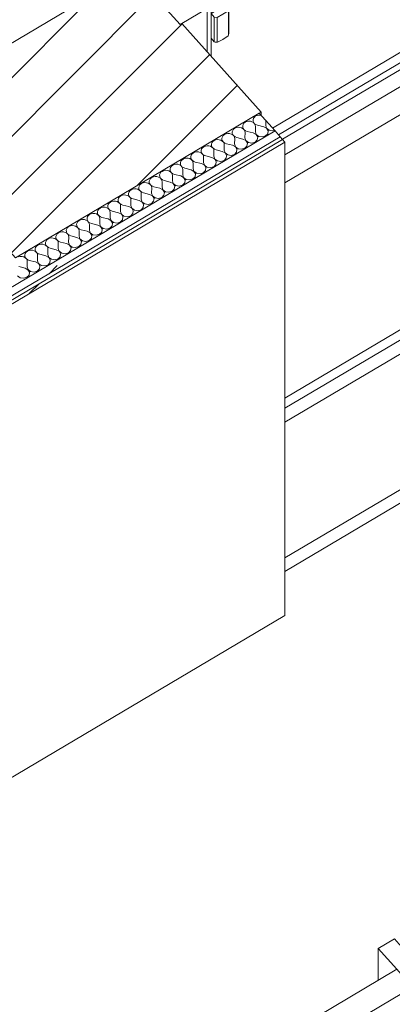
# Model space of a CAD drawing. Header units: millimetres. Extents: x -36631 to 27388, y -24993 to 6945.
# Tile 200 of 256: x 4491 to 5079, y -10953 to -9402. Entities that reach past the tile are written whole.
import ezdxf

# ---------------------------------------------------------------- set-up
doc = ezdxf.new("R2010")
doc.units = ezdxf.units.MM
doc.header["$MEASUREMENT"] = 0
doc.linetypes.add('Wipeout_Contour', pattern=[1000, 0, -1000])
for name, color, linetype in [('10_ESTR_Pilars', 7, 'Continuous'), ('Nuevo_08_E_Envans secs', 7, 'Continuous'), ('Nuevo_14_PAV_Soft Light Grey 0554', 7, 'Continuous'), ('Nuevo_Puertas Archicad', 7, 'Continuous'), ('Ventanas Archicad', 7, 'Continuous')]:
    doc.layers.add(name, color=color, linetype=linetype)
for name, color, linetype, lineweight in [('10_ESTR_Pilars_Pluma_Nº__28', 7, 'Continuous', 20), ('10_ESTR_Pilars_Pluma_Nº__42', 8, 'Continuous', 25), ('10_ESTR_Pilars_Pluma_Nº__88', 7, 'Continuous', 5), ('Nuevo_08_E_Envans secs_Pluma_Nº__1', 7, 'Continuous', 5), ('Nuevo_08_E_Envans secs_Pluma_Nº__47', 7, 'Continuous', 20), ('Nuevo_14_PAV_Soft Light Grey 0554_Pluma_Nº__89', 7, 'Continuous', 5), ('Nuevo_Puertas Archicad_Pluma_Nº__1', 7, 'Continuous', 5), ('Ventanas Archicad_Pluma_Nº__1', 7, 'Continuous', 5), ('Ventanas Archicad_Pluma_Nº__47', 7, 'Continuous', 20)]:
    doc.layers.add(name, color=color, linetype=linetype, lineweight=lineweight)
for name, color, linetype, lineweight, true_color in [('Nuevo_08_E_Envans secs_Pluma_Nº__102', 7, 'Continuous', 5, 0xcccccc), ('Nuevo_08_E_Envans secs_Pluma_Nº__171', 171, 'Continuous', 13, 0xaaaaff), ('Nuevo_08_E_Envans secs_Pluma_Nº__177', 7, 'Continuous', 15, 0xf7e046), ('Nuevo_Puertas Archicad_Pluma_Nº__3', 7, 'Continuous', 5, 0xa4a4a4), ('Ventanas Archicad_Pluma_Nº__23', 7, 'Continuous', 5, 0xa4a4a6)]:
    doc.layers.add(name, color=color, linetype=linetype, lineweight=lineweight, true_color=true_color)
pattern_1 = [(0, (0, 0), (0, 779.423), [48.75, -401.25]), (0, (225, 389.7), (0, 779.423), [48.75, -401.25]), (60, (0, 0), (-675, 389.71), [48.75, -401.25]), (60, (450, 0), (-675, 389.71), [48.75, -401.25]), (120, (48.75, 0), (675, 389.71), [48.75, -401.25]), (120, (498.75, 0), (675, 389.71), [48.75, -401.25]), (0, (0, 75), (0, 150), [0, -150, 0, -225]), (45, (75, 75), (-106.066, 106.066), [0, -112.5, 0, -187.5])]
pattern_2 = [(45, (0, 0), (-183.848, 183.848), [195, -65]), (45, (7e-14, 183.85), (-183.848, 183.848), [195, -65])]

# ---------------------------------------------------------------- blocks, each defined once
blk = doc.blocks.new('Elem Sección_52_1')
at = {"color": 254, "linetype": 'Wipeout_Contour', "lineweight": 0, "ltscale": 84435.933939}
blk.add_wipeout([(4671.9, -9324.5), (4284.9, -9553.7), (4484.6, -9777.2), (4871.7, -9548), (4746.9, -9408.3), (4744.1, -9409.9), (4712.9, -9375), (4715.6, -9373.4)], dxfattribs=at).dxf.layer = '10_ESTR_Pilars'
at = {"layer": '10_ESTR_Pilars_Pluma_Nº__42', "linetype": 'Continuous', "lineweight": 25}
h = blk.add_hatch(dxfattribs=at)
h.set_pattern_fill('00_GCT_trama_45º_e1_400__05', color=8, style=0, pattern_type=2)
h.set_pattern_definition([(45, (0, 0), (-45.96194, 45.96194), [])])
h.paths.add_polyline_path([(4671.9, -9324.5), (4284.9, -9553.7), (4484.6, -9777.2), (4871.7, -9548), (4746.9, -9408.3), (4744.1, -9409.9), (4712.9, -9375), (4715.6, -9373.4)])
at = {"layer": '10_ESTR_Pilars_Pluma_Nº__28', "color": 7, "linetype": 'Continuous', "lineweight": 20}
for p, q in [((4671.9, -9324.5), (4284.9, -9553.7)), ((4671.9, -9324.5), (4715.6, -9373.4)), ((4715.6, -9373.4), (4712.9, -9375)), ((4712.9, -9375), (4744.1, -9409.9)), ((4746.9, -9408.3), (4744.1, -9409.9)), ((4746.9, -9408.3), (4871.7, -9548)), ((4868.9, -9549.6), (4484.6, -9777.2)), ((4871.7, -9548), (4868.9, -9549.6))]:
    blk.add_line(p, q, dxfattribs=at)
at = {"layer": '10_ESTR_Pilars_Pluma_Nº__28', "color": 7, "linetype": 'Continuous', "lineweight": 20, "flags": 128}
blk.add_lwpolyline([(4284.9, -9553.7), (4378.5, -9658.5), (4440.9, -9728.3), (4472.2, -9763.3), (4484.6, -9777.2)], dxfattribs=at)
at = {"layer": '10_ESTR_Pilars_Pluma_Nº__88', "color": 7, "linetype": 'Continuous', "lineweight": 5}
blk.add_line((4871.7, -9552.7), (4871.7, -9548), dxfattribs=at)
blk = doc.blocks.new('Elem Sección_96_1')
at = {"layer": 'Ventanas Archicad', "linetype": 'Continuous', "lineweight": 0, "true_color": 0x000000}
h = blk.add_hatch(dxfattribs=at)
h.set_pattern_fill('Hormigón_en_Masa_0001', color=18, style=0, pattern_type=2)
h.set_pattern_definition(pattern_1)
h.paths.add_polyline_path([(5736.9, -8795.3), (5705.7, -8760.4), (5662.8, -8785.8), (5694, -8820.7)])
h = blk.add_hatch(dxfattribs=at)
h.set_pattern_fill('Hormigón_en_Masa_0001', color=18, style=0, pattern_type=2)
h.set_pattern_definition(pattern_1)
h.paths.add_polyline_path([(4749.9, -9379.8), (4792.9, -9354.4), (4761.6, -9319.4), (4718.7, -9344.9)])
at = {"layer": 'Ventanas Archicad_Pluma_Nº__1', "color": 7, "linetype": 'Continuous', "lineweight": 5}
for p, q in [((5705.7, -8760.4), (5662.8, -8785.8)), ((5742.7, -8765.1), (5721.3, -8777.8)), ((5662.8, -8785.8), (5662.8, -8801.8)), ((5662.8, -8785.8), (5694, -8820.7)), ((5672.1, -8796.3), (4771, -9329.9)), ((5672.1, -8817.6), (5672.1, -8796.3)), ((5715.4, -8808), (5715.4, -9111.2)), ((5715.4, -8808), (5731, -8825.5)), ((5774, -8800.1), (5731, -8825.5)), ((5774, -9502.4), (5774, -8800.1)), ((4783.5, -9343.9), (5684.6, -8810.2)), ((5684.6, -9102.3), (5684.6, -8810.2)), ((5694, -8820.7), (5694, -9112.8)), ((5731, -8825.5), (5731, -9128.6)), ((4889.8, -9573), (5684.6, -9102.3)), ((5694, -9112.8), (5684.6, -9102.3)), ((5694, -9112.8), (4899.2, -9583.5)), ((5715.4, -9111.2), (4905.7, -9590.7)), ((5702.9, -9118.6), (5668.8, -9127.7)), ((5731, -9128.6), (5715.4, -9111.2)), ((5731, -9128.6), (4909.5, -9615.2)), ((4909.5, -9659.5), (5731, -9173)), ((5721.7, -9517.3), (5721.7, -9178.5)), ((5731, -9173), (5731, -9527.8)), ((4761.6, -9319.4), (4718.7, -9344.9)), ((4790.3, -9318.5), (4766.5, -9324.8)), ((4718.7, -9344.9), (4718.7, -9371.6)), ((4734.3, -9362.3), (4715.6, -9373.4)), ((4819.7, -9427.7), (4811.5, -9433.7)), ((4820.5, -9426.6), (4819.7, -9427.7)), ((4821.2, -9423.4), (4820.5, -9426.6)), ((4798, -9437.2), (4793, -9431.6)), ((4799.7, -9437.5), (4798, -9437.2)), ((4803.2, -9437.5), (4799.7, -9437.5)), ((4803.2, -9437.5), (4802.5, -9437.3)), ((4811.5, -9433.7), (4803.2, -9437.5)), ((5774, -9524.6), (5774, -9502.4)), ((4909.5, -9998.3), (5721.7, -9517.3)), ((5731, -9527.8), (5721.7, -9517.3)), ((4909.5, -10036.5), (5774, -9524.6)), ((5731, -9527.8), (4909.5, -10014.3))]:
    blk.add_line(p, q, dxfattribs=at)
at = {"layer": 'Ventanas Archicad_Pluma_Nº__1', "color": 7, "linetype": 'Continuous', "lineweight": 5, "flags": 128}
for points in [[(5705.7, -8760.4), (5721.3, -8777.8), (5736.9, -8795.3)], [(5736.9, -8795.3), (5715.4, -8808), (5694, -8820.7)], [(4718.7, -9344.9), (4734.3, -9362.3), (4749.9, -9379.8)]]:
    blk.add_lwpolyline(points, dxfattribs=at)
at = {"layer": 'Ventanas Archicad_Pluma_Nº__47', "color": 7, "linetype": 'Continuous', "lineweight": 20}
for p, q in [((5792.7, -9545.5), (5792.7, -8821)), ((5898.8, -8939.8), (5898.8, -9664.3)), ((5774, -9524.6), (5792.7, -9545.5)), ((5898.8, -9664.3), (5792.7, -9545.5)), ((5898.8, -9664.3), (4909.5, -10250.1))]:
    blk.add_line(p, q, dxfattribs=at)
at = {"color": 254, "linetype": 'Wipeout_Contour', "lineweight": 0, "ltscale": 42067.375206}
blk.add_wipeout([(4771.4, -9367.1), (4778.9, -9375.5), (4803.4, -9361), (4795.9, -9352.6)], dxfattribs=at).dxf.layer = 'Ventanas Archicad'
at = {"layer": 'Ventanas Archicad_Pluma_Nº__1', "color": 7, "linetype": 'Continuous', "lineweight": 5}
for p, q in [((5668.8, -9127.7), (4801.4, -9358.8)), ((4761.6, -9319.4), (4792.9, -9354.4)), ((4771.4, -9367.1), (4749.9, -9379.8)), ((4802.2, -9368.6), (4803.4, -9365.7)), ((4803.4, -9365.7), (4803.4, -9361)), ((4784.2, -9381.4), (4784.5, -9381.3))]:
    blk.add_line(p, q, dxfattribs=at)
at = {"layer": 'Ventanas Archicad_Pluma_Nº__23', "color": 253, "linetype": 'Continuous', "lineweight": 5, "true_color": 0xa4a4a6}
blk.add_line((4795.9, -9352.6), (4803.4, -9361), dxfattribs=at)
at = {"layer": 'Ventanas Archicad_Pluma_Nº__23', "color": 253, "linetype": 'Continuous', "lineweight": 5, "true_color": 0xa4a4a6, "flags": 128}
blk.add_lwpolyline([(4795.9, -9352.6), (4792.9, -9354.4), (4771.4, -9367.1)], dxfattribs=at)
at = {"color": 254, "linetype": 'Wipeout_Contour', "lineweight": 0, "ltscale": 63299.452952}
blk.add_wipeout([(4816.2, -9379), (4793, -9392.7), (4798, -9398.3), (4802.5, -9398.9), (4820.5, -9388.2), (4821.2, -9384.6)], dxfattribs=at).dxf.layer = 'Ventanas Archicad'
at = {"layer": 'Ventanas Archicad_Pluma_Nº__1', "color": 7, "linetype": 'Continuous', "lineweight": 5}
for p, q in [((4778.9, -9375.5), (4787, -9384.5)), ((4784.5, -9381.3), (4794.8, -9375.2)), ((4792.9, -9459.8), (4792.9, -9376.3)), ((4794.8, -9375.2), (4799.1, -9372)), ((4799.1, -9372), (4802.2, -9368.6)), ((4787, -9384.5), (4746.9, -9408.3)), ((4787, -9453.2), (4787, -9384.5)), ((4793, -9392.7), (4793, -9431.6)), ((4798, -9437.2), (4798, -9398.3)), ((4802.5, -9437.3), (4802.5, -9398.9)), ((4820.5, -9388.2), (4820.5, -9426.6)), ((4821.2, -9384.6), (4821.2, -9423.4))]:
    blk.add_line(p, q, dxfattribs=at)
at = {"layer": 'Ventanas Archicad_Pluma_Nº__23', "color": 253, "linetype": 'Continuous', "lineweight": 5, "true_color": 0xa4a4a6}
for p, q in [((4803.4, -9361), (4778.9, -9375.5)), ((4816.2, -9379), (4793, -9392.7)), ((4816.2, -9379), (4821.2, -9384.6)), ((4793, -9392.7), (4798, -9398.3)), ((4798, -9398.3), (4802.5, -9398.9)), ((4820.5, -9388.2), (4802.5, -9398.9)), ((4821.2, -9384.6), (4820.5, -9388.2))]:
    blk.add_line(p, q, dxfattribs=at)
blk = doc.blocks.new('Elem Sección_242_1')
at = {"layer": 'Nuevo_Puertas Archicad', "linetype": 'Continuous', "lineweight": 0, "true_color": 0xffffff}
h = blk.add_hatch(dxfattribs=at)
h.set_pattern_fill('Hormigón_en_Masa_0001', style=0, pattern_type=2)
h.set_pattern_definition(pattern_1)
h.paths.add_polyline_path([(5085.5, -10898.2), (4364.6, -11325.1), (4389.6, -11353), (5110.5, -10926.1)])
at = {"layer": 'Nuevo_Puertas Archicad_Pluma_Nº__1', "color": 7, "linetype": 'Continuous', "lineweight": 5}
for p, q in [((5081.9, -10850.1), (5056.2, -10865.3)), ((5085.5, -10898.2), (4364.6, -11325.1)), ((5110.5, -10926.1), (4389.6, -11353)), ((5165.6, -10943.7), (5139.8, -10958.9)), ((4335.3, -11292.3), (4309.5, -11307.5)), ((4335.3, -11292.3), (4361.5, -11321.6)), ((4361.5, -11321.6), (4335.7, -11336.9)), ((4364.6, -11325.1), (4389.6, -11353)), ((4392.7, -11356.5), (4366.9, -11371.8)), ((4392.7, -11356.5), (4418.9, -11385.9)), ((4418.9, -11385.9), (4393.2, -11401.1))]:
    blk.add_line(p, q, dxfattribs=at)
at = {"layer": 'Nuevo_Puertas Archicad_Pluma_Nº__1', "color": 7, "linetype": 'Continuous', "lineweight": 5, "flags": 128}
for points in [[(5081.9, -10850.1), (5085.7, -10854.3), (5089.4, -10858.5), (5097.5, -10867.6), (5105.6, -10876.6), (5149.3, -10925.5), (5157.4, -10934.6), (5165.6, -10943.7)], [(5056.2, -10865.3), (5085.5, -10898.2), (5110.5, -10926.1), (5139.8, -10958.9)], [(4309.5, -11307.5), (4313.3, -11311.7), (4317, -11315.9), (4325.1, -11325), (4333.2, -11334.1), (4335.7, -11336.9)], [(4366.9, -11371.8), (4376.9, -11383), (4385, -11392), (4393.2, -11401.1)]]:
    blk.add_lwpolyline(points, dxfattribs=at)
at = {"layer": 'Nuevo_Puertas Archicad_Pluma_Nº__3', "color": 253, "linetype": 'Continuous', "lineweight": 5, "true_color": 0xa4a4a4}
for p, q in [((5056.2, -10915.5), (5056.2, -10865.3)), ((5110.5, -11672.8), (5110.5, -10926.1)), ((5165.6, -10943.7), (5165.6, -11690.4)), ((5139.8, -11705.6), (5139.8, -10958.9)), ((5052.7, -11234.7), (5059, -11227.7)), ((5059, -11227.7), (5067.6, -11221.4)), ((5063.7, -11232.9), (5072.2, -11226.7)), ((5067.6, -11221.4), (5076.1, -11217.5)), ((5072.2, -11226.7), (5080.8, -11222.8)), ((5076.1, -11217.5), (5082.4, -11217.1)), ((5080.8, -11222.8), (5087.1, -11222.3)), ((5082.4, -11217.1), (5087.1, -11222.3)), ((5087.1, -11222.3), (5089.4, -11225.4)), ((5089.4, -11225.4), (5087.1, -11231.2)), ((5050.4, -11240.5), (5052.7, -11234.7)), ((5052.7, -11243.5), (5050.4, -11240.5)), ((5052.7, -11243.5), (5057.4, -11248.8)), ((5055.1, -11245.7), (5057.4, -11239.9)), ((5057.4, -11239.9), (5063.7, -11232.9)), ((5066.2, -11239.1), (5067, -11237.1)), ((5067, -11240.2), (5066.2, -11239.1)), ((5067, -11237.1), (5069.2, -11234.6)), ((5067, -11240.2), (5075.3, -11251)), ((5069.2, -11234.6), (5072.2, -11232.4)), ((5072.2, -11232.4), (5075.3, -11231.1)), ((5075.3, -11231.1), (5077.5, -11230.9)), ((5077.5, -11230.9), (5087.9, -11244.6)), ((5087.1, -11231.2), (5082, -11236.9)), ((5087.9, -11244.6), (5095.6, -11258.6)), ((5057.4, -11248.8), (5055.1, -11245.7)), ((5063.7, -11248.3), (5057.4, -11248.8)), ((5070.8, -11245.1), (5063.7, -11248.3)), ((5075.3, -11251), (5081.4, -11262.1)), ((5095.6, -11258.6), (5098.4, -11269.2)), ((5059, -11276.5), (5067.6, -11270.2)), ((5063.7, -11281.7), (5072.2, -11275.5)), ((5067.6, -11270.2), (5076.1, -11266.3)), ((5072.2, -11275.5), (5080.8, -11271.6)), ((5076.1, -11266.3), (5082.4, -11265.9)), ((5080.8, -11271.6), (5083.6, -11271.4)), ((5081.4, -11262.1), (5083.6, -11270.4)), ((5083.6, -11292.6), (5083.6, -11270.4)), ((5098.4, -11291.3), (5098.4, -11269.2)), ((5050.4, -11289.3), (5052.7, -11283.5)), ((5052.7, -11292.3), (5050.4, -11289.3)), ((5052.7, -11283.5), (5059, -11276.5)), ((5055.1, -11294.5), (5057.4, -11288.7)), ((5057.4, -11288.7), (5063.7, -11281.7)), ((5066.2, -11287.9), (5067, -11285.9)), ((5067, -11289), (5066.2, -11287.9)), ((5067, -11285.9), (5069.2, -11283.4)), ((5067, -11289), (5077.5, -11298.7)), ((5069.2, -11283.4), (5072.2, -11281.2)), ((5072.2, -11281.2), (5075.3, -11279.9)), ((5075.3, -11279.9), (5077.5, -11279.7)), ((5077.5, -11279.7), (5083.6, -11285.4)), ((5082.2, -11292.6), (5083.6, -11290.4)), ((5083.6, -11283.9), (5082.8, -11284.7)), ((5052.7, -11292.3), (5057.4, -11297.6)), ((5057.4, -11297.6), (5055.1, -11294.5)), ((5063.7, -11297.1), (5057.4, -11297.6)), ((5071.8, -11293.4), (5063.7, -11297.1)), ((5077.5, -11298.7), (5085.2, -11301.8)), ((5088.7, -11302.6), (5085.2, -11301.8)), ((5092.2, -11301.6), (5088.7, -11302.6)), ((5094.7, -11299.1), (5092.2, -11301.6)), ((5094.7, -11299.1), (5097.8, -11294.4)), ((4361.5, -11321.6), (4361.5, -11375)), ((4335.7, -11390.3), (4335.7, -11336.9)), ((4364.6, -11325.1), (4364.6, -11373.2)), ((4921.7, -11325.6), (4853.1, -11366.3)), ((4921.7, -11325.6), (4921.7, -11356.7)), ((4389.6, -11353), (4389.6, -11358.4)), ((4418.9, -11385.9), (4418.9, -12132.6)), ((4810.2, -11391.7), (4741.5, -11432.4)), ((4393.2, -12147.8), (4393.2, -11401.1)), ((4698.6, -11457.8), (4647.1, -11488.3)), ((4578.4, -11528.9), (4630.5, -11482.6)), ((4647.1, -11488.3), (4578.4, -11528.9)), ((4578.4, -11528.9), (4630.5, -11513.7)), ((4418.9, -12082.4), (5110.5, -11672.8)), ((5139.8, -11705.6), (5110.5, -11672.8)), ((5165.6, -11690.4), (5139.8, -11705.6)), ((4418.9, -12132.6), (4393.2, -12147.8))]:
    blk.add_line(p, q, dxfattribs=at)
blk = doc.blocks.new('Elem Sección_300_1')
at = {"layer": 'Nuevo_14_PAV_Soft Light Grey 0554_Pluma_Nº__89', "color": 7, "linetype": 'Continuous', "lineweight": 5}
blk.add_line((5954.6, -9652.5), (4909.5, -10271.4), dxfattribs=at)
blk = doc.blocks.new('*X410')
at = {"layer": 'Nuevo_08_E_Envans secs_Pluma_Nº__102', "color": 254, "linetype": 'Continuous', "lineweight": 5, "true_color": 0xcccccc}
for p, q in [((4863.2, -9554), (4861.2, -9555.6)), ((4865.7, -9553), (4863.2, -9554)), ((4868.4, -9552.5), (4865.7, -9553)), ((4871.2, -9552.6), (4868.4, -9552.5)), ((4871.7, -9552.8), (4871.2, -9552.6)), ((4843.5, -9567.2), (4842.8, -9569.4)), ((4842.8, -9569.4), (4842.9, -9571.7)), ((4844.9, -9565.3), (4843.5, -9567.2)), ((4846.9, -9563.7), (4844.9, -9565.3)), ((4849.4, -9562.6), (4846.9, -9563.7)), ((4852.1, -9562.2), (4849.4, -9562.6)), ((4854.9, -9562.3), (4852.1, -9562.2)), ((4857.5, -9563.1), (4854.9, -9562.3)), ((4859.8, -9564.4), (4857.5, -9563.1)), ((4859.8, -9557.6), (4859.1, -9559.8)), ((4859.1, -9559.8), (4859.2, -9562)), ((4859.2, -9562), (4860, -9564.2)), ((4861.2, -9555.6), (4859.8, -9557.6)), ((4861.5, -9566.1), (4859.8, -9564.4)), ((4860, -9564.2), (4861.6, -9566.1)), ((4862.6, -9568.2), (4861.5, -9566.1)), ((4861.6, -9566.1), (4863.7, -9567.6)), ((4862.9, -9570.5), (4862.6, -9568.2)), ((4863.7, -9567.6), (4866.2, -9568.5)), ((4875.9, -9571), (4866.2, -9568.5)), ((4879.1, -9569), (4879.3, -9561.2)), ((4879.1, -9569), (4880.6, -9573.4)), ((4812.2, -9584.6), (4810.8, -9586.6)), ((4814.2, -9583.1), (4812.2, -9584.6)), ((4816.7, -9582), (4814.2, -9583.1)), ((4819.4, -9581.5), (4816.7, -9582)), ((4822.2, -9581.7), (4819.4, -9581.5)), ((4824.8, -9582.4), (4822.2, -9581.7)), ((4827.1, -9583.7), (4824.8, -9582.4)), ((4827.1, -9576.9), (4826.4, -9579.1)), ((4826.4, -9579.1), (4826.5, -9581.4)), ((4826.5, -9581.4), (4827.4, -9583.6)), ((4828.5, -9575), (4827.1, -9576.9)), ((4828.8, -9585.5), (4827.1, -9583.7)), ((4827.4, -9583.6), (4828.9, -9585.5)), ((4830.5, -9573.4), (4828.5, -9575)), ((4833, -9572.3), (4830.5, -9573.4)), ((4835.7, -9571.8), (4833, -9572.3)), ((4838.5, -9572), (4835.7, -9571.8)), ((4841.1, -9572.7), (4838.5, -9572)), ((4843.4, -9574.1), (4841.1, -9572.7)), ((4842.9, -9571.7), (4843.7, -9573.9)), ((4845.2, -9575.8), (4843.4, -9574.1)), ((4843.7, -9573.9), (4845.2, -9575.8)), ((4846.3, -9577.9), (4845.2, -9575.8)), ((4845.2, -9575.8), (4847.3, -9577.3)), ((4846.6, -9580.2), (4846.3, -9577.9)), ((4846.4, -9588.4), (4846.6, -9580.2)), ((4847.3, -9577.3), (4849.9, -9578.2)), ((4859.5, -9580.6), (4849.9, -9578.2)), ((4864.2, -9583.1), (4859.5, -9580.6)), ((4862.8, -9578.7), (4862.9, -9570.5)), ((4862.8, -9578.7), (4864.2, -9583.1)), ((4864.2, -9583.1), (4868.2, -9586.1)), ((4866.5, -9587.2), (4864.2, -9583.1)), ((4880.5, -9573.4), (4875.9, -9571)), ((4878.8, -9585.5), (4882.3, -9581.9)), ((4882.9, -9577.5), (4880.5, -9573.4)), ((4880.6, -9573.4), (4884.6, -9576.5)), ((4882.3, -9581.9), (4882.9, -9577.5)), ((4884.6, -9576.5), (4890, -9577.4)), ((4890, -9577.4), (4892.9, -9576.5)), ((4794.4, -9596.3), (4793.8, -9598.5)), ((4793.8, -9598.5), (4793.8, -9600.8)), ((4795.8, -9594.3), (4794.4, -9596.3)), ((4797.9, -9592.8), (4795.8, -9594.3)), ((4800.3, -9591.7), (4797.9, -9592.8)), ((4803, -9591.2), (4800.3, -9591.7)), ((4805.8, -9591.3), (4803, -9591.2)), ((4808.4, -9592.1), (4805.8, -9591.3)), ((4810.7, -9593.4), (4808.4, -9592.1)), ((4810.8, -9586.6), (4810.1, -9588.8)), ((4810.1, -9588.8), (4810.2, -9591.1)), ((4810.2, -9591.1), (4811, -9593.2)), ((4812.5, -9595.2), (4810.7, -9593.4)), ((4811, -9593.2), (4812.5, -9595.1)), ((4812.5, -9595.1), (4814.6, -9596.6)), ((4813.6, -9597.3), (4812.5, -9595.2)), ((4813.9, -9599.5), (4813.6, -9597.3)), ((4813.8, -9607.8), (4813.9, -9599.5)), ((4814.6, -9596.6), (4817.2, -9597.6)), ((4826.8, -9600), (4817.2, -9597.6)), ((4831.5, -9602.5), (4826.8, -9600)), ((4829.9, -9587.6), (4828.8, -9585.5)), ((4828.9, -9585.5), (4831, -9586.9)), ((4830.2, -9589.8), (4829.9, -9587.6)), ((4830.1, -9598.1), (4830.2, -9589.8)), ((4830.1, -9598.1), (4831.5, -9602.4)), ((4831, -9586.9), (4833.5, -9587.9)), ((4843.2, -9590.3), (4833.5, -9587.9)), ((4847.8, -9592.8), (4843.2, -9590.3)), ((4846.4, -9588.4), (4847.9, -9592.7)), ((4850.2, -9596.8), (4847.8, -9592.8)), ((4847.9, -9592.7), (4851.9, -9595.8)), ((4849.6, -9601.3), (4850.2, -9596.8)), ((4851.9, -9595.8), (4857.3, -9596.7)), ((4857.3, -9596.7), (4862.5, -9595.2)), ((4862.5, -9595.2), (4865.9, -9591.6)), ((4865.9, -9591.6), (4866.5, -9587.2)), ((4868.2, -9586.1), (4873.7, -9587)), ((4873.7, -9587), (4878.8, -9585.5)), ((4761.7, -9615.7), (4761.1, -9617.9)), ((4763.2, -9613.7), (4761.7, -9615.7)), ((4765.2, -9612.1), (4763.2, -9613.7)), ((4767.6, -9611), (4765.2, -9612.1)), ((4770.3, -9610.6), (4767.6, -9611)), ((4773.1, -9610.7), (4770.3, -9610.6)), ((4775.8, -9611.5), (4773.1, -9610.7)), ((4778, -9612.8), (4775.8, -9611.5)), ((4778.1, -9606), (4777.4, -9608.2)), ((4777.4, -9608.2), (4777.5, -9610.4)), ((4777.5, -9610.4), (4778.3, -9612.6)), ((4779.8, -9614.5), (4778, -9612.8)), ((4779.5, -9604), (4778.1, -9606)), ((4778.3, -9612.6), (4779.8, -9614.5)), ((4781.5, -9602.4), (4779.5, -9604)), ((4780.9, -9616.6), (4779.8, -9614.5)), ((4779.8, -9614.5), (4782, -9616)), ((4784, -9601.4), (4781.5, -9602.4)), ((4782, -9616), (4784.5, -9617)), ((4786.7, -9600.9), (4784, -9601.4)), ((4789.5, -9601), (4786.7, -9600.9)), ((4792.1, -9601.8), (4789.5, -9601)), ((4794.4, -9603.1), (4792.1, -9601.8)), ((4793.8, -9600.8), (4794.7, -9602.9)), ((4796.1, -9604.9), (4794.4, -9603.1)), ((4794.7, -9602.9), (4796.2, -9604.8)), ((4797.2, -9607), (4796.1, -9604.9)), ((4796.2, -9604.8), (4798.3, -9606.3)), ((4797.6, -9609.2), (4797.2, -9607)), ((4797.4, -9617.4), (4797.6, -9609.2)), ((4798.3, -9606.3), (4800.8, -9607.3)), ((4810.5, -9609.7), (4800.8, -9607.3)), ((4815.1, -9612.1), (4810.5, -9609.7)), ((4813.8, -9607.8), (4815.2, -9612.1)), ((4817.5, -9616.2), (4815.1, -9612.1)), ((4815.2, -9612.1), (4819.2, -9615.2)), ((4819.2, -9615.2), (4824.6, -9616.1)), ((4824.6, -9616.1), (4829.8, -9614.5)), ((4829.8, -9614.5), (4833.2, -9611)), ((4831.5, -9602.4), (4835.6, -9605.5)), ((4833.8, -9606.5), (4831.5, -9602.5)), ((4833.2, -9611), (4833.8, -9606.5)), ((4835.6, -9605.5), (4841, -9606.4)), ((4841, -9606.4), (4846.2, -9604.8)), ((4846.2, -9604.8), (4849.6, -9601.3)), ((4732.5, -9631.5), (4730.5, -9633.1)), ((4734.9, -9630.4), (4732.5, -9631.5)), ((4737.6, -9629.9), (4734.9, -9630.4)), ((4740.4, -9630.1), (4737.6, -9629.9)), ((4743.1, -9630.8), (4740.4, -9630.1)), ((4745.3, -9632.1), (4743.1, -9630.8)), ((4745.4, -9625.3), (4744.7, -9627.5)), ((4744.7, -9627.5), (4744.8, -9629.8)), ((4744.8, -9629.8), (4745.6, -9632)), ((4746.8, -9623.4), (4745.4, -9625.3)), ((4748.8, -9621.8), (4746.8, -9623.4)), ((4751.3, -9620.7), (4748.8, -9621.8)), ((4754, -9620.2), (4751.3, -9620.7)), ((4756.8, -9620.4), (4754, -9620.2)), ((4759.4, -9621.1), (4756.8, -9620.4)), ((4761.7, -9622.5), (4759.4, -9621.1)), ((4761.1, -9617.9), (4761.1, -9620.1)), ((4761.1, -9620.1), (4762, -9622.3)), ((4763.4, -9624.2), (4761.7, -9622.5)), ((4762, -9622.3), (4763.5, -9624.2)), ((4764.5, -9626.3), (4763.4, -9624.2)), ((4763.5, -9624.2), (4765.6, -9625.7)), ((4764.9, -9628.6), (4764.5, -9626.3)), ((4764.7, -9636.8), (4764.9, -9628.6)), ((4765.6, -9625.7), (4768.1, -9626.6)), ((4777.8, -9629), (4768.1, -9626.6)), ((4782.4, -9631.5), (4777.8, -9629)), ((4781.2, -9618.9), (4780.9, -9616.6)), ((4781.1, -9627.1), (4781.2, -9618.9)), ((4781.1, -9627.1), (4782.5, -9631.5)), ((4784.8, -9635.6), (4782.4, -9631.5)), ((4782.5, -9631.5), (4786.5, -9634.5)), ((4794.1, -9619.4), (4784.5, -9617)), ((4798.8, -9621.8), (4794.1, -9619.4)), ((4797.1, -9633.9), (4800.5, -9630.3)), ((4797.4, -9617.4), (4798.8, -9621.8)), ((4798.8, -9621.8), (4802.9, -9624.9)), ((4801.1, -9625.9), (4798.8, -9621.8)), ((4800.5, -9630.3), (4801.1, -9625.9)), ((4802.9, -9624.9), (4808.3, -9625.8)), ((4808.3, -9625.8), (4813.5, -9624.2)), ((4813.5, -9624.2), (4816.9, -9620.7)), ((4816.9, -9620.7), (4817.5, -9616.2)), ((4712.7, -9644.7), (4712, -9646.9)), ((4712, -9646.9), (4712.1, -9649.2)), ((4714.1, -9642.7), (4712.7, -9644.7)), ((4716.1, -9641.2), (4714.1, -9642.7)), ((4718.6, -9640.1), (4716.1, -9641.2)), ((4721.3, -9639.6), (4718.6, -9640.1)), ((4724.1, -9639.7), (4721.3, -9639.6)), ((4726.7, -9640.5), (4724.1, -9639.7)), ((4729, -9641.8), (4726.7, -9640.5)), ((4729.1, -9635), (4728.4, -9637.2)), ((4728.4, -9637.2), (4728.4, -9639.5)), ((4728.4, -9639.5), (4729.3, -9641.6)), ((4730.7, -9643.6), (4729, -9641.8)), ((4730.5, -9633.1), (4729.1, -9635)), ((4729.3, -9641.6), (4730.8, -9643.5)), ((4731.8, -9645.7), (4730.7, -9643.6)), ((4730.8, -9643.5), (4732.9, -9645)), ((4732.2, -9647.9), (4731.8, -9645.7)), ((4732.9, -9645), (4735.4, -9646)), ((4745.1, -9648.4), (4735.4, -9646)), ((4747.1, -9633.9), (4745.3, -9632.1)), ((4745.6, -9632), (4747.1, -9633.9)), ((4748.2, -9636), (4747.1, -9633.9)), ((4747.1, -9633.9), (4749.3, -9635.4)), ((4748.5, -9638.2), (4748.2, -9636)), ((4748.4, -9646.5), (4748.5, -9638.2)), ((4748.4, -9646.5), (4749.8, -9650.8)), ((4749.3, -9635.4), (4751.8, -9636.3)), ((4761.4, -9638.7), (4751.8, -9636.3)), ((4766.1, -9641.2), (4761.4, -9638.7)), ((4764.7, -9636.8), (4766.1, -9641.1)), ((4766.1, -9641.1), (4770.2, -9644.2)), ((4768.4, -9645.2), (4766.1, -9641.2)), ((4767.8, -9649.7), (4768.4, -9645.2)), ((4770.2, -9644.2), (4775.6, -9645.1)), ((4775.6, -9645.1), (4780.8, -9643.6)), ((4780.8, -9643.6), (4784.2, -9640)), ((4784.2, -9640), (4784.8, -9635.6)), ((4786.5, -9634.5), (4791.9, -9635.4)), ((4791.9, -9635.4), (4797.1, -9633.9)), ((4681.4, -9662.1), (4680, -9664.1)), ((4683.4, -9660.5), (4681.4, -9662.1)), ((4685.9, -9659.4), (4683.4, -9660.5)), ((4688.6, -9659), (4685.9, -9659.4)), ((4691.4, -9659.1), (4688.6, -9659)), ((4694, -9659.9), (4691.4, -9659.1)), ((4696.3, -9661.2), (4694, -9659.9)), ((4696.4, -9654.4), (4695.7, -9656.6)), ((4695.7, -9656.6), (4695.7, -9658.8)), ((4695.7, -9658.8), (4696.6, -9661)), ((4698, -9662.9), (4696.3, -9661.2)), ((4697.8, -9652.4), (4696.4, -9654.4)), ((4696.6, -9661), (4698.1, -9662.9)), ((4699.8, -9650.8), (4697.8, -9652.4)), ((4702.2, -9649.8), (4699.8, -9650.8)), ((4705, -9649.3), (4702.2, -9649.8)), ((4707.7, -9649.4), (4705, -9649.3)), ((4710.4, -9650.2), (4707.7, -9649.4)), ((4712.6, -9651.5), (4710.4, -9650.2)), ((4712.1, -9649.2), (4712.9, -9651.3)), ((4714.4, -9653.3), (4712.6, -9651.5)), ((4712.9, -9651.3), (4714.5, -9653.2)), ((4715.5, -9655.4), (4714.4, -9653.3)), ((4714.5, -9653.2), (4716.6, -9654.7)), ((4715.8, -9657.6), (4715.5, -9655.4)), ((4715.7, -9665.8), (4715.8, -9657.6)), ((4716.6, -9654.7), (4719.1, -9655.7)), ((4728.7, -9658.1), (4719.1, -9655.7)), ((4733.4, -9660.5), (4728.7, -9658.1)), ((4732, -9656.2), (4732.2, -9647.9)), ((4732, -9656.2), (4733.4, -9660.5)), ((4733.4, -9660.5), (4737.5, -9663.6)), ((4735.7, -9664.6), (4733.4, -9660.5)), ((4749.7, -9650.9), (4745.1, -9648.4)), ((4748.1, -9662.9), (4751.5, -9659.4)), ((4752.1, -9654.9), (4749.7, -9650.9)), ((4749.8, -9650.8), (4753.8, -9653.9)), ((4751.5, -9659.4), (4752.1, -9654.9)), ((4753.8, -9653.9), (4759.2, -9654.8)), ((4759.2, -9654.8), (4764.4, -9653.2)), ((4764.4, -9653.2), (4767.8, -9649.7)), ((4663.7, -9673.7), (4663, -9675.9)), ((4663, -9675.9), (4663.1, -9678.2)), ((4665.1, -9671.8), (4663.7, -9673.7)), ((4667.1, -9670.2), (4665.1, -9671.8)), ((4669.5, -9669.1), (4667.1, -9670.2)), ((4672.3, -9668.6), (4669.5, -9669.1)), ((4675, -9668.8), (4672.3, -9668.6)), ((4677.7, -9669.5), (4675, -9668.8)), ((4679.9, -9670.9), (4677.7, -9669.5)), ((4680, -9664.1), (4679.3, -9666.3)), ((4679.3, -9666.3), (4679.4, -9668.5)), ((4679.4, -9668.5), (4680.2, -9670.7)), ((4681.7, -9672.6), (4679.9, -9670.9)), ((4680.2, -9670.7), (4681.8, -9672.6)), ((4682.8, -9674.7), (4681.7, -9672.6)), ((4681.8, -9672.6), (4683.9, -9674.1)), ((4683.1, -9677), (4682.8, -9674.7)), ((4683, -9685.2), (4683.1, -9677)), ((4683.9, -9674.1), (4686.4, -9675)), ((4696.1, -9677.5), (4686.4, -9675)), ((4700.7, -9679.9), (4696.1, -9677.5)), ((4699.1, -9665), (4698, -9662.9)), ((4698.1, -9662.9), (4700.2, -9664.4)), ((4699.5, -9667.3), (4699.1, -9665)), ((4699.3, -9675.5), (4699.5, -9667.3)), ((4699.3, -9675.5), (4700.8, -9679.9)), ((4700.2, -9664.4), (4702.7, -9665.4)), ((4712.4, -9667.8), (4702.7, -9665.4)), ((4717, -9670.2), (4712.4, -9667.8)), ((4715.7, -9665.8), (4717.1, -9670.2)), ((4719.4, -9674.3), (4717, -9670.2)), ((4717.1, -9670.2), (4721.1, -9673.3)), ((4718.8, -9678.7), (4719.4, -9674.3)), ((4721.1, -9673.3), (4726.5, -9674.2)), ((4726.5, -9674.2), (4731.7, -9672.6)), ((4731.7, -9672.6), (4735.1, -9669.1)), ((4735.1, -9669.1), (4735.7, -9664.6)), ((4737.5, -9663.6), (4742.9, -9664.5)), ((4742.9, -9664.5), (4748.1, -9662.9)), ((4631, -9693.1), (4630.3, -9695.3)), ((4632.4, -9691.1), (4631, -9693.1)), ((4634.4, -9689.6), (4632.4, -9691.1)), ((4636.8, -9688.5), (4634.4, -9689.6)), ((4639.6, -9688), (4636.8, -9688.5)), ((4642.3, -9688.2), (4639.6, -9688)), ((4645, -9688.9), (4642.3, -9688.2)), ((4647.3, -9690.2), (4645, -9688.9)), ((4647.3, -9683.4), (4646.6, -9685.6)), ((4646.6, -9685.6), (4646.7, -9687.9)), ((4646.7, -9687.9), (4647.5, -9690.1)), ((4648.7, -9681.5), (4647.3, -9683.4)), ((4649, -9692), (4647.3, -9690.2)), ((4647.5, -9690.1), (4649.1, -9692)), ((4650.7, -9679.9), (4648.7, -9681.5)), ((4650.1, -9694.1), (4649, -9692)), ((4649.1, -9692), (4651.2, -9693.4)), ((4653.2, -9678.8), (4650.7, -9679.9)), ((4651.2, -9693.4), (4653.7, -9694.4)), ((4655.9, -9678.3), (4653.2, -9678.8)), ((4658.7, -9678.5), (4655.9, -9678.3)), ((4661.3, -9679.2), (4658.7, -9678.5)), ((4663.6, -9680.5), (4661.3, -9679.2)), ((4663.1, -9678.2), (4663.9, -9680.4)), ((4665.3, -9682.3), (4663.6, -9680.5)), ((4663.9, -9680.4), (4665.4, -9682.3)), ((4666.4, -9684.4), (4665.3, -9682.3)), ((4665.4, -9682.3), (4667.5, -9683.8)), ((4666.8, -9686.7), (4666.4, -9684.4)), ((4666.6, -9694.9), (4666.8, -9686.7)), ((4667.5, -9683.8), (4670, -9684.7)), ((4679.7, -9687.1), (4670, -9684.7)), ((4684.3, -9689.6), (4679.7, -9687.1)), ((4683, -9685.2), (4684.4, -9689.5)), ((4686.7, -9693.6), (4684.3, -9689.6)), ((4684.4, -9689.5), (4688.4, -9692.6)), ((4688.4, -9692.6), (4693.8, -9693.5)), ((4693.8, -9693.5), (4699, -9692)), ((4699, -9692), (4702.4, -9688.4)), ((4703.1, -9684), (4700.7, -9679.9)), ((4700.8, -9679.9), (4704.8, -9682.9)), ((4702.4, -9688.4), (4703.1, -9684)), ((4704.8, -9682.9), (4710.2, -9683.8)), ((4710.2, -9683.8), (4715.4, -9682.3)), ((4715.4, -9682.3), (4718.8, -9678.7)), ((4601.7, -9708.9), (4599.7, -9710.5)), ((4604.1, -9707.9), (4601.7, -9708.9)), ((4606.9, -9707.4), (4604.1, -9707.9)), ((4609.7, -9707.5), (4606.9, -9707.4)), ((4612.3, -9708.3), (4609.7, -9707.5)), ((4614.6, -9709.6), (4612.3, -9708.3)), ((4614.6, -9702.8), (4613.9, -9705)), ((4613.9, -9705), (4614, -9707.2)), ((4614, -9707.2), (4614.8, -9709.4)), ((4616, -9700.8), (4614.6, -9702.8)), ((4618, -9699.2), (4616, -9700.8)), ((4620.5, -9698.2), (4618, -9699.2)), ((4623.2, -9697.7), (4620.5, -9698.2)), ((4626, -9697.8), (4623.2, -9697.7)), ((4628.6, -9698.6), (4626, -9697.8)), ((4630.9, -9699.9), (4628.6, -9698.6)), ((4630.3, -9695.3), (4630.4, -9697.6)), ((4630.4, -9697.6), (4631.2, -9699.7)), ((4632.7, -9701.7), (4630.9, -9699.9)), ((4631.2, -9699.7), (4632.7, -9701.6)), ((4632.7, -9701.6), (4634.8, -9703.1)), ((4633.7, -9703.8), (4632.7, -9701.7)), ((4634.1, -9706), (4633.7, -9703.8)), ((4633.9, -9714.2), (4634.1, -9706)), ((4634.8, -9703.1), (4637.4, -9704.1)), ((4647, -9706.5), (4637.4, -9704.1)), ((4651.6, -9708.9), (4647, -9706.5)), ((4650.4, -9696.3), (4650.1, -9694.1)), ((4650.3, -9704.6), (4650.4, -9696.3)), ((4650.3, -9704.6), (4651.7, -9708.9)), ((4654, -9713), (4651.6, -9708.9)), ((4651.7, -9708.9), (4655.7, -9712)), ((4663.4, -9696.8), (4653.7, -9694.4)), ((4668, -9699.3), (4663.4, -9696.8)), ((4666.3, -9711.3), (4669.7, -9707.8)), ((4666.6, -9694.9), (4668.1, -9699.2)), ((4670.4, -9703.3), (4668, -9699.3)), ((4668.1, -9699.2), (4672.1, -9702.3)), ((4669.7, -9707.8), (4670.4, -9703.3)), ((4672.1, -9702.3), (4677.5, -9703.2)), ((4677.5, -9703.2), (4682.7, -9701.6)), ((4682.7, -9701.6), (4686.1, -9698.1)), ((4686.1, -9698.1), (4686.7, -9693.6)), ((4581.9, -9722.1), (4581.2, -9724.3)), ((4581.2, -9724.3), (4581.3, -9726.6)), ((4583.3, -9720.2), (4581.9, -9722.1)), ((4585.3, -9718.6), (4583.3, -9720.2)), ((4587.8, -9717.5), (4585.3, -9718.6)), ((4590.5, -9717.1), (4587.8, -9717.5)), ((4593.3, -9717.2), (4590.5, -9717.1)), ((4595.9, -9718), (4593.3, -9717.2)), ((4598.2, -9719.3), (4595.9, -9718)), ((4598.3, -9712.5), (4597.6, -9714.7)), ((4597.6, -9714.7), (4597.7, -9716.9)), ((4597.7, -9716.9), (4598.5, -9719.1)), ((4600, -9721), (4598.2, -9719.3)), ((4599.7, -9710.5), (4598.3, -9712.5)), ((4598.5, -9719.1), (4600, -9721)), ((4601, -9723.1), (4600, -9721)), ((4600, -9721), (4602.1, -9722.5)), ((4601.4, -9725.4), (4601, -9723.1)), ((4602.1, -9722.5), (4604.7, -9723.4)), ((4614.3, -9725.9), (4604.7, -9723.4)), ((4616.3, -9711.4), (4614.6, -9709.6)), ((4614.8, -9709.4), (4616.4, -9711.3)), ((4617.4, -9713.4), (4616.3, -9711.4)), ((4616.4, -9711.3), (4618.5, -9712.8)), ((4617.7, -9715.7), (4617.4, -9713.4)), ((4617.6, -9723.9), (4617.7, -9715.7)), ((4617.6, -9723.9), (4619, -9728.3)), ((4618.5, -9712.8), (4621, -9713.8)), ((4630.7, -9716.2), (4621, -9713.8)), ((4635.3, -9718.6), (4630.7, -9716.2)), ((4633.9, -9714.2), (4635.4, -9718.6)), ((4637.7, -9722.7), (4635.3, -9718.6)), ((4635.4, -9718.6), (4639.4, -9721.7)), ((4637, -9727.2), (4637.7, -9722.7)), ((4639.4, -9721.7), (4644.8, -9722.6)), ((4644.8, -9722.6), (4650, -9721)), ((4650, -9721), (4653.4, -9717.5)), ((4653.4, -9717.5), (4654, -9713)), ((4655.7, -9712), (4661.1, -9712.9)), ((4661.1, -9712.9), (4666.3, -9711.3)), ((4550.6, -9739.5), (4549.2, -9741.5)), ((4552.6, -9738), (4550.6, -9739.5)), ((4555.1, -9736.9), (4552.6, -9738)), ((4557.8, -9736.4), (4555.1, -9736.9)), ((4560.6, -9736.6), (4557.8, -9736.4)), ((4563.2, -9737.3), (4560.6, -9736.6)), ((4565.5, -9738.6), (4563.2, -9737.3)), ((4565.6, -9731.8), (4564.9, -9734)), ((4564.9, -9734), (4565, -9736.3)), ((4565, -9736.3), (4565.8, -9738.5)), ((4567.3, -9740.4), (4565.5, -9738.6)), ((4567, -9729.9), (4565.6, -9731.8)), ((4565.8, -9738.5), (4567.3, -9740.4)), ((4569, -9728.3), (4567, -9729.9)), ((4571.5, -9727.2), (4569, -9728.3)), ((4574.2, -9726.7), (4571.5, -9727.2)), ((4577, -9726.9), (4574.2, -9726.7)), ((4579.6, -9727.6), (4577, -9726.9)), ((4581.9, -9728.9), (4579.6, -9727.6)), ((4581.3, -9726.6), (4582.1, -9728.8)), ((4583.6, -9730.7), (4581.9, -9728.9)), ((4582.1, -9728.8), (4583.7, -9730.7)), ((4584.7, -9732.8), (4583.6, -9730.7)), ((4583.7, -9730.7), (4585.8, -9732.2)), ((4585, -9735.1), (4584.7, -9732.8)), ((4584.9, -9743.3), (4585, -9735.1)), ((4585.8, -9732.2), (4588.3, -9733.1)), ((4598, -9735.5), (4588.3, -9733.1)), ((4602.6, -9738), (4598, -9735.5)), ((4601.2, -9733.6), (4601.4, -9725.4)), ((4601.2, -9733.6), (4602.7, -9737.9)), ((4605, -9742), (4602.6, -9738)), ((4602.7, -9737.9), (4606.7, -9741)), ((4619, -9728.3), (4614.3, -9725.9)), ((4617.3, -9740.4), (4620.7, -9736.8)), ((4619, -9728.3), (4623, -9731.3)), ((4621.3, -9732.4), (4619, -9728.3)), ((4620.7, -9736.8), (4621.3, -9732.4)), ((4623, -9731.3), (4628.5, -9732.2)), ((4628.5, -9732.2), (4633.6, -9730.7)), ((4633.6, -9730.7), (4637, -9727.2)), ((4532.9, -9751.2), (4532.2, -9753.4)), ((4532.2, -9753.4), (4532.3, -9755.7)), ((4532.3, -9755.7), (4533.1, -9757.8)), ((4534.3, -9749.2), (4532.9, -9751.2)), ((4536.3, -9747.6), (4534.3, -9749.2)), ((4538.8, -9746.6), (4536.3, -9747.6)), ((4541.5, -9746.1), (4538.8, -9746.6)), ((4544.3, -9746.2), (4541.5, -9746.1)), ((4546.9, -9747), (4544.3, -9746.2)), ((4549.2, -9748.3), (4546.9, -9747)), ((4549.2, -9741.5), (4548.5, -9743.7)), ((4548.5, -9743.7), (4548.6, -9746)), ((4548.6, -9746), (4549.5, -9748.1)), ((4550.9, -9750.1), (4549.2, -9748.3)), ((4549.5, -9748.1), (4551, -9750)), ((4552, -9752.2), (4550.9, -9750.1)), ((4551, -9750), (4553.1, -9751.5)), ((4552.3, -9754.4), (4552, -9752.2)), ((4552.2, -9762.6), (4552.3, -9754.4)), ((4553.1, -9751.5), (4555.6, -9752.5)), ((4565.3, -9754.9), (4555.6, -9752.5)), ((4569.9, -9757.3), (4565.3, -9754.9)), ((4568.4, -9742.5), (4567.3, -9740.4)), ((4567.3, -9740.4), (4569.4, -9741.8)), ((4568.7, -9744.7), (4568.4, -9742.5)), ((4568.5, -9753), (4568.7, -9744.7)), ((4568.5, -9753), (4570, -9757.3)), ((4569.4, -9741.8), (4572, -9742.8)), ((4581.6, -9745.2), (4572, -9742.8)), ((4586.3, -9747.7), (4581.6, -9745.2)), ((4584.9, -9743.3), (4586.3, -9747.6)), ((4586.3, -9747.6), (4590.3, -9750.7)), ((4588.6, -9751.7), (4586.3, -9747.7)), ((4588, -9756.2), (4588.6, -9751.7)), ((4590.3, -9750.7), (4595.8, -9751.6)), ((4595.8, -9751.6), (4600.9, -9750.1)), ((4600.9, -9750.1), (4604.4, -9746.5)), ((4604.4, -9746.5), (4605, -9742)), ((4606.7, -9741), (4612.1, -9741.9)), ((4612.1, -9741.9), (4617.3, -9740.4)), ((4500.2, -9770.5), (4499.5, -9772.7)), ((4501.6, -9768.6), (4500.2, -9770.5)), ((4503.6, -9767), (4501.6, -9768.6)), ((4506.1, -9765.9), (4503.6, -9767)), ((4508.8, -9765.5), (4506.1, -9765.9)), ((4511.6, -9765.6), (4508.8, -9765.5)), ((4514.2, -9766.4), (4511.6, -9765.6)), ((4516.5, -9767.7), (4514.2, -9766.4)), ((4516.5, -9760.9), (4515.9, -9763.1)), ((4515.9, -9763.1), (4515.9, -9765.3)), ((4515.9, -9765.3), (4516.8, -9767.5)), ((4517.9, -9758.9), (4516.5, -9760.9)), ((4518.2, -9769.4), (4516.5, -9767.7)), ((4516.8, -9767.5), (4518.3, -9769.4)), ((4520, -9757.3), (4517.9, -9758.9)), ((4519.3, -9771.5), (4518.2, -9769.4)), ((4518.3, -9769.4), (4520.4, -9770.9)), ((4522.4, -9756.3), (4520, -9757.3)), ((4520.4, -9770.9), (4522.9, -9771.8)), ((4525.1, -9755.8), (4522.4, -9756.3)), ((4527.9, -9755.9), (4525.1, -9755.8)), ((4530.5, -9756.7), (4527.9, -9755.9)), ((4532.8, -9758), (4530.5, -9756.7)), ((4534.6, -9759.8), (4532.8, -9758)), ((4533.1, -9757.8), (4534.6, -9759.7)), ((4534.6, -9759.7), (4536.7, -9761.2)), ((4535.7, -9761.8), (4534.6, -9759.8)), ((4536, -9764.1), (4535.7, -9761.8)), ((4535.9, -9772.3), (4536, -9764.1)), ((4536.7, -9761.2), (4539.3, -9762.2)), ((4548.9, -9764.6), (4539.3, -9762.2)), ((4553.6, -9767), (4548.9, -9764.6)), ((4552.2, -9762.6), (4553.6, -9767)), ((4553.6, -9767), (4557.7, -9770.1)), ((4555.9, -9771.1), (4553.6, -9767)), ((4555.3, -9775.6), (4555.9, -9771.1)), ((4557.7, -9770.1), (4563.1, -9771)), ((4563.1, -9771), (4568.3, -9769.4)), ((4568.3, -9769.4), (4571.7, -9765.9)), ((4572.3, -9761.4), (4569.9, -9757.3)), ((4570, -9757.3), (4574, -9760.4)), ((4571.7, -9765.9), (4572.3, -9761.4)), ((4574, -9760.4), (4579.4, -9761.3)), ((4579.4, -9761.3), (4584.6, -9759.7)), ((4584.6, -9759.7), (4588, -9756.2)), ((4492.4, -9775.1), (4489.7, -9775.6)), ((4495.2, -9775.3), (4492.4, -9775.1)), ((4497.9, -9776), (4495.2, -9775.3)), ((4500.1, -9777.3), (4497.9, -9776)), ((4499.5, -9772.7), (4499.6, -9775)), ((4499.6, -9775), (4500.4, -9777.2)), ((4501.9, -9779.1), (4500.1, -9777.3)), ((4500.4, -9777.2), (4501.9, -9779.1)), ((4503, -9781.2), (4501.9, -9779.1)), ((4501.9, -9779.1), (4504.1, -9780.6)), ((4503.3, -9783.5), (4503, -9781.2)), ((4503.2, -9791.7), (4503.3, -9783.5)), ((4504.1, -9780.6), (4506.6, -9781.5)), ((4516.2, -9783.9), (4506.6, -9781.5)), ((4520.9, -9786.4), (4516.2, -9783.9)), ((4519.7, -9773.8), (4519.3, -9771.5)), ((4519.5, -9782), (4519.7, -9773.8)), ((4519.5, -9782), (4520.9, -9786.3)), ((4520.9, -9786.3), (4525, -9789.4)), ((4523.2, -9790.4), (4520.9, -9786.4)), ((4532.6, -9774.3), (4522.9, -9771.8)), ((4537.2, -9776.7), (4532.6, -9774.3)), ((4535.6, -9788.8), (4539, -9785.2)), ((4535.9, -9772.3), (4537.3, -9776.7)), ((4539.6, -9780.8), (4537.2, -9776.7)), ((4537.3, -9776.7), (4541.3, -9779.7)), ((4539, -9785.2), (4539.6, -9780.8)), ((4541.3, -9779.7), (4546.7, -9780.6)), ((4546.7, -9780.6), (4551.9, -9779.1)), ((4551.9, -9779.1), (4555.3, -9775.6)), ((4499.9, -9793.6), (4490.2, -9791.2)), ((4504.5, -9796.1), (4499.9, -9793.6)), ((4503.2, -9791.7), (4504.6, -9796)), ((4506.9, -9800.1), (4504.5, -9796.1)), ((4504.6, -9796), (4508.6, -9799.1)), ((4506.3, -9804.6), (4506.9, -9800.1)), ((4508.6, -9799.1), (4514, -9800)), ((4514, -9800), (4519.2, -9798.5)), ((4519.2, -9798.5), (4522.6, -9794.9)), ((4522.6, -9794.9), (4523.2, -9790.4)), ((4525, -9789.4), (4530.4, -9790.3)), ((4530.4, -9790.3), (4535.6, -9788.8)), ((4488.2, -9805.7), (4492.3, -9808.8)), ((4492.3, -9808.8), (4497.7, -9809.7)), ((4497.7, -9809.7), (4502.9, -9808.1)), ((4502.9, -9808.1), (4506.3, -9804.6))]:
    blk.add_line(p, q, dxfattribs=at)
blk = doc.blocks.new('Elem Sección_319_1')
at = {"layer": 'Nuevo_08_E_Envans secs', "lineweight": 0}
blk.add_blockref('*X410', (0, 0), dxfattribs=at)
at = {"color": 254, "linetype": 'Wipeout_Contour', "lineweight": 0, "ltscale": 43935.170557}
blk.add_wipeout([(2718.3, -10866), (2726.4, -10875), (4902, -9586.7), (4893.9, -9577.6)], dxfattribs=at).dxf.layer = 'Nuevo_08_E_Envans secs'
at = {"layer": 'Nuevo_08_E_Envans secs_Pluma_Nº__177', "linetype": 'Continuous', "lineweight": 15, "true_color": 0xf7e046}
h = blk.add_hatch(dxfattribs=at)
h.set_pattern_fill('Panellat_HPL_0001', color=53, style=0, pattern_type=2)
h.set_pattern_definition(pattern_2)
h.paths.add_polyline_path([(2718.3, -10866), (2726.4, -10875), (4902, -9586.7), (4893.9, -9577.6)])
at = {"color": 254, "linetype": 'Wipeout_Contour', "lineweight": 0, "ltscale": 43988.967131}
blk.add_wipeout([(2730.2, -10879.2), (2733.9, -10883.4), (4909.5, -9595), (4905.8, -9590.9)], dxfattribs=at).dxf.layer = 'Nuevo_08_E_Envans secs'
at = {"layer": 'Nuevo_08_E_Envans secs_Pluma_Nº__171', "linetype": 'Continuous', "lineweight": 13, "true_color": 0xaaaaff}
h = blk.add_hatch(dxfattribs=at)
h.set_pattern_fill('Panellat_HPL_0001', color=161, style=0, pattern_type=2)
h.set_pattern_definition(pattern_2)
h.paths.add_polyline_path([(2730.2, -10879.2), (2733.9, -10883.4), (4909.5, -9595), (4905.8, -9590.9)])
at = {"layer": 'Nuevo_08_E_Envans secs_Pluma_Nº__1', "color": 7, "linetype": 'Continuous', "lineweight": 5}
for p, q in [((4893.9, -9577.6), (2718.3, -10866)), ((4902, -9586.7), (2726.4, -10875)), ((4905.8, -9590.9), (2730.2, -10879.2)), ((4909.5, -9595), (2733.9, -10883.4))]:
    blk.add_line(p, q, dxfattribs=at)
at = {"layer": 'Nuevo_08_E_Envans secs_Pluma_Nº__1', "color": 7, "linetype": 'Continuous', "lineweight": 5, "flags": 128}
blk.add_lwpolyline([(4868.9, -9549.6), (4893.9, -9577.6), (4902, -9586.7), (4905.8, -9590.9), (4909.5, -9595)], dxfattribs=at)
at = {"layer": 'Nuevo_08_E_Envans secs_Pluma_Nº__47', "color": 7, "linetype": 'Continuous', "lineweight": 20}
for q in [(4909.5, -9595), (2733.9, -11629.2)]:
    blk.add_line((4909.5, -10340.8), q, dxfattribs=at)

msp = doc.modelspace()

# ---------------------------------------------------------------- block references
at = {"layer": '10_ESTR_Pilars', "lineweight": 0}
msp.add_blockref('Elem Sección_52_1', (0, 0), dxfattribs=at)
at = {"layer": 'Nuevo_Puertas Archicad', "lineweight": 0}
msp.add_blockref('Elem Sección_242_1', (0, 0), dxfattribs=at)

# ---------------------------------------------------------------- next in the draw order: block references
at = {"layer": 'Ventanas Archicad', "lineweight": 0}
msp.add_blockref('Elem Sección_96_1', (0, 0), dxfattribs=at)

# ---------------------------------------------------------------- next in the draw order: block references
at = {"layer": 'Nuevo_14_PAV_Soft Light Grey 0554', "lineweight": 0}
msp.add_blockref('Elem Sección_300_1', (0, 0), dxfattribs=at)

# ---------------------------------------------------------------- next in the draw order: block references
at = {"layer": 'Nuevo_08_E_Envans secs', "lineweight": 0}
msp.add_blockref('Elem Sección_319_1', (0, 0), dxfattribs=at)

doc.saveas('drawing.dxf')
